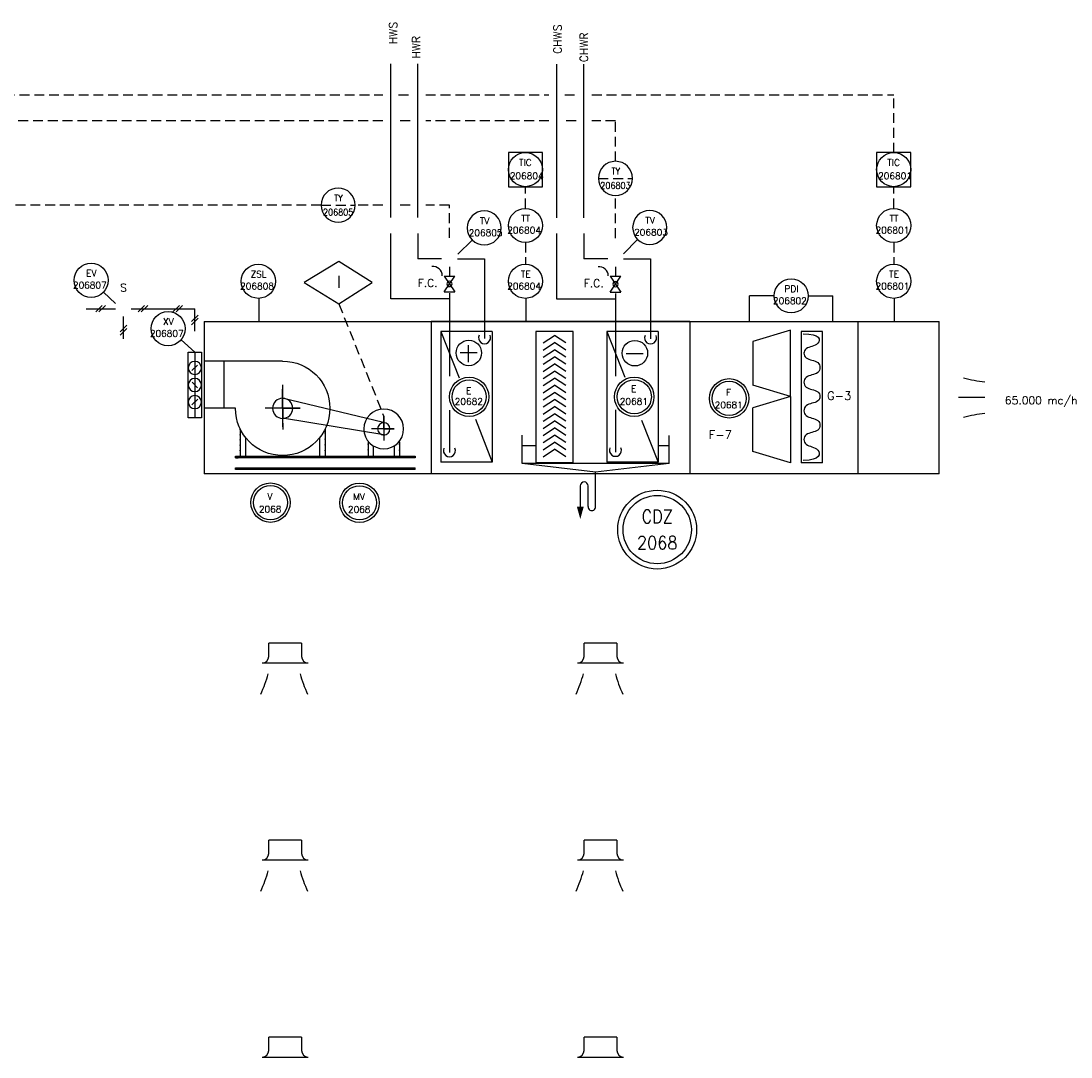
# Model space of a CAD drawing. Extents: x 115 to 1184, y 0 to 803.
# Tile 4 of 4: x 661 to 1061, y 409 to 803. Entities that reach past the tile are written whole.
import ezdxf
from ezdxf.enums import TextEntityAlignment as Align

# ---------------------------------------------------------------- set-up
doc = ezdxf.new("R2010")
doc.units = 0
doc.header["$LTSCALE"] = 15
doc.header["$MEASUREMENT"] = 0
doc.linetypes.add('HIDDEN', pattern=[0.375, 0.25, -0.125])
doc.layers.get('0').update_dxf_attribs({"linetype": 'CONTINUOUS'})
for name, color, linetype in [('CG', 7, 'CONTINUOUS'), ('PORTATA_ARIA', 7, 'CONTINUOUS'), ('SCHEMA', 7, 'CONTINUOUS'), ('STRUMENTI', 7, 'CONTINUOUS')]:
    doc.layers.add(name, color=color, linetype=linetype)
doc.styles.add('ROMANS', font='romans', dxfattribs={"height": 2.5})

# ---------------------------------------------------------------- blocks, each defined once
blk = doc.blocks.new('3')
at = {"color": 3}
for p, q in [((-14.72, 34.97), (5.23, 34.97)), ((0.24, 34.97), (0.24, 23)), ((5.23, 34.97), (5.23, 23)), ((-2.75, 23), (5.23, 23))]:
    blk.add_line(p, q, dxfattribs=at)
for p, q in [((-14.72, 23), (-14.72, 27.88)), ((-14.72, 27.88), (-14.72, 18.32)), ((-40.3, 19.38), (-14.62, 25.59)), ((-14.72, 23), (-19.17, 23)), ((-19.17, 23), (-10.25, 23)), ((-40.38, 17.76), (-40.38, 20.95)), ((-40.38, 20.95), (-40.38, 14.79)), ((-40.38, 16.23), (-14.71, 20.48)), ((-40.38, 17.76), (-43.06, 17.76)), ((-43.06, 17.76), (-37.24, 17.76)), ((-25.55, 17.81), (-25.55, 10.88)), ((-3.95, 17.81), (-3.95, 10.88)), ((-44.38, 14.53), (-44.38, 10.88)), ((-36.39, 14.66), (-36.39, 10.88)), ((-24.1, 15.38), (-24.1, 10.88)), ((-5.27, 15.51), (-5.27, 10.88)), ((-2.72, 10.88), (-48.37, 10.88)), ((-48.37, 10.88), (-48.37, 10.41)), ((-42.98, 13.3), (-42.98, 10.88)), ((-37.7, 13.3), (-37.7, 10.88)), ((-2.72, 10.41), (-2.72, 10.88)), ((-48.37, 10.41), (-2.72, 10.41)), ((-2.72, 10.41), (-3.4, 10.41)), ((-2.72, 7.9), (-48.37, 7.9)), ((-48.37, 7.44), (-48.37, 7.9)), ((-48.37, 7.44), (-2.72, 7.44)), ((-2.72, 7.44), (-2.72, 7.9))]:
    blk.add_line(p, q)
for centre, radius in [((-14.72, 23), 2.56), ((-40.38, 17.76), 5.04), ((-40.38, 17.76), 1.57)]:
    blk.add_circle(centre, radius)
blk.add_arc((-14.72, 23), 11.97, 90, 0, dxfattribs=at)
for p in [(-25.55, 16.66), (-3.95, 17.59), (-3.95, 16.28), (-44.38, 13.81), (-36.39, 13.9), (-25.55, 15.21), (-25.55, 13.77), (-3.95, 14.96), (-3.95, 13.64), (-44.38, 12.41), (-36.39, 12.45), (-25.55, 12.32), (-3.95, 12.32)]:
    blk.add_point(p)
blk = doc.blocks.new('CDZ')
at = {"color": 3, "linetype": 'CONTINUOUS'}
for radius in [7.5, 6.5]:
    blk.add_circle((0, 0), radius, dxfattribs=at)
at = {"color": 1, "linetype": 'CONTINUOUS', "style": 'ROMANS', "flags": 4}
blk.add_attdef('ETICHETTA', text='', height=2.5, dxfattribs=at).set_placement((-0.2, 1.05), align=Align.CENTER)
at = {"color": 1, "linetype": 'CONTINUOUS', "style": 'ROMANS'}
blk.add_attdef('VALORE', text='', height=2.5, dxfattribs=at).set_placement((-0.13, -3.77), align=Align.CENTER)
blk = doc.blocks.new('PDI')
at = {"color": 3}
blk.add_circle((0, 0), 6.5, dxfattribs=at)
at = {"color": 1, "style": 'ROMANS'}
blk.add_attdef('PRIMO', text='', height=2.5, dxfattribs=at).set_placement((0.01, 2.28), align=Align.MIDDLE)
at = {"color": 1, "style": 'ROMANS', "flags": 4}
blk.add_attdef('SECONDO', text='', height=2.5, dxfattribs=at).set_placement((-0.02, -2.25), align=Align.MIDDLE)
blk = doc.blocks.new('FILTRO')
at = {"color": 3}
for p, q in [((0, 17.5), (10, 14.5)), ((0, 0), (0, 17.5)), ((10, 14.5), (10, 3)), ((0, 0), (10, 3)), ((0, 0), (0, -17.5)), ((0, 0), (10, -3)), ((10, -14.5), (10, -3)), ((0, -17.5), (10, -14.5))]:
    blk.add_line(p, q, dxfattribs=at)
blk = doc.blocks.new('EQUIP_')
at = {"color": 3, "linetype": 'CONTINUOUS'}
for radius in [7.5, 6.5]:
    blk.add_circle((0, 0), radius, dxfattribs=at)
at = {"color": 7, "style": 'ROMANS', "flags": 1}
for tag, p in [('DESCRIZIONE', (7.5, -4)), ('POSIZIONE', (7.5, -4.25)), ('INGRESSI_DIGITALI_(DI)', (7.5, -4.5)), ('USCITE_DIGITALI_(DO)', (7.5, -4.75)), ('INGRESSI_ANALOGOCI_(AI)', (7.5, -5)), ('USCITE_ANALOGICHE_(AO)', (7.5, -5.25)), ('CONNESSIONE(DIA)/SEGNALE', (7.5, -5.5)), ('COSTRUTTORE', (7.5, -5.75)), ('MODELLO', (7.5, -6)), ('PORTATA', (7.5, -6.25)), ('PREVALENZA', (7.5, -6.5)), ('POTENZA', (7.5, -6.75)), ("CAPACITA'", (7.5, -7)), ("CAPACITA'_FILTRANTE", (7.5, -7.25)), ('NOTA1', (7.5, -7.5))]:
    blk.add_attdef(tag, p, '', height=0.1, dxfattribs=at)
blk = doc.blocks.new('BATT')
at = {"color": 3}
for p, q in [((0.08, 12.37), (-4.92, 12.37)), ((-4.92, 12.37), (-4.92, -12.63)), ((0.08, -12.63), (0.08, 12.37)), ((-4.92, -12.63), (0.08, -12.63))]:
    blk.add_line(p, q, dxfattribs=at)
at = {"color": 1}
blk.add_line((-2.42, 12.37), (-2.42, -12.63), dxfattribs=at)
at = {"color": 4, "linetype": 'CONTINUOUS'}
for p, q in [((-3.49, 7.42), (-1.32, 5.32)), ((-3.53, -5.58), (-1.29, -7.7))]:
    blk.add_line(p, q, dxfattribs=at)
at = {"color": 4}
blk.add_line((-3.48, -1.19), (-1.36, 0.93), dxfattribs=at)
at = {"color": 1}
for centre in [(-2.42, 6.37), (-2.42, -0.13), (-2.42, -6.63)]:
    blk.add_circle(centre, 2.5, dxfattribs=at)
blk = doc.blocks.new('A$C35045CC0')
at = {"layer": 'PORTATA_ARIA', "color": 0, "style": 'ROMANS', "flags": 4}
blk.add_attdef('PORTATA', text='', height=3, dxfattribs=at).set_placement((18.69, 4.2), align=Align.MIDDLE)
blk = doc.blocks.new('AO')
at = {"color": 3, "linetype": 'CONTINUOUS'}
for p, q in [((6.5, 13), (-6.5, 13)), ((-6.5, 13), (-6.5, 0)), ((6.5, 0), (6.5, 13)), ((-6.5, 0), (6.5, 0))]:
    blk.add_line(p, q, dxfattribs=at)
blk.add_circle((0, 6.5), 6.5, dxfattribs=at)
at = {"color": 1, "style": 'ROMANS', "flags": 4}
blk.add_attdef('PRIMO', text='', height=2.5, dxfattribs=at).set_placement((-0.02, 7.92), align=Align.CENTER)
at = {"color": 1, "linetype": 'CONTINUOUS', "style": 'ROMANS', "flags": 4}
blk.add_attdef('SECONDO', text='', height=2.5, dxfattribs=at).set_placement((0.49, 2.84), align=Align.CENTER)
blk = doc.blocks.new('FILTRO-')
at = {"color": 3, "linetype": 'CONTINUOUS'}
for p, q in [((10, 17.5), (0, 17.5)), ((0, 17.5), (0, -17.5)), ((10, -17.5), (10, 17.5)), ((0, -17.5), (10, -17.5))]:
    blk.add_line(p, q, dxfattribs=at)
at = {"color": 1, "linetype": 'CONTINUOUS'}
for p, q in [((2, 14.4), (5, 16.4)), ((2, 12.5), (5, 14.5)), ((8, 14.4), (5, 16.4)), ((8, 12.5), (5, 14.5)), ((2, 10.6), (5, 12.6)), ((8, 10.6), (5, 12.6)), ((2, 8.7), (5, 10.7)), ((2, 6.8), (5, 8.8)), ((8, 8.7), (5, 10.7)), ((8, 6.8), (5, 8.8)), ((2, 4.9), (5, 6.9)), ((8, 4.9), (5, 6.9)), ((2, 3), (5, 5)), ((2, 1.1), (5, 3.1)), ((8, 3), (5, 5)), ((8, 1.1), (5, 3.1)), ((2, -0.8), (5, 1.2)), ((8, -0.8), (5, 1.2)), ((2, -2.7), (5, -0.7)), ((2, -4.6), (5, -2.6)), ((8, -2.7), (5, -0.7)), ((8, -4.6), (5, -2.6)), ((2, -6.5), (5, -4.5)), ((8, -6.5), (5, -4.5)), ((2, -8.4), (5, -6.4)), ((2, -10.3), (5, -8.3)), ((8, -8.4), (5, -6.4)), ((8, -10.3), (5, -8.3)), ((2, -12.2), (5, -10.2)), ((8, -12.2), (5, -10.2)), ((2, -14.1), (5, -12.1)), ((2, -16), (5, -14)), ((8, -14.1), (5, -12.1)), ((8, -16), (5, -14))]:
    blk.add_line(p, q, dxfattribs=at)
blk = doc.blocks.new('VBA')
at = {"layer": 'CG', "color": 1}
for p, q in [((0, 2), (0, -2)), ((0, 2), (6, -2)), ((6, 2), (0, -2)), ((6, 2), (6, -2))]:
    blk.add_line(p, q, dxfattribs=at)
blk.add_circle((3, 0), 1, dxfattribs=at)
at = {"layer": 'CG', "color": 1, "style": 'ROMANS', "flags": 1}
blk.add_attdef('NULLO', text='', height=3, dxfattribs=at).set_placement((3.01, 2.92), align=Align.CENTER)
blk = doc.blocks.new('STRUM3_')
at = {"color": 3, "linetype": 'HIDDEN'}
blk.add_line((6.5, 0), (-6.5, 0), dxfattribs=at)
at = {"color": 3}
blk.add_circle((0, 0), 6.5, dxfattribs=at)
at = {"color": 1, "style": 'ROMANS', "width": 0.9}
blk.add_attdef('PRIMO', text='', height=2.5, dxfattribs=at).set_placement((0.1, 1.47), align=Align.CENTER)
at = {"color": 7, "style": 'ROMANS', "flags": 1}
for tag, p in [('DESCRIZIONE', (6.5, -4.5)), ('POSIZIONE', (6.5, -4.75)), ('CONNESSIONE/DIA', (6.5, -5)), ('RANGE', (6.5, -5.25)), ('COSTRUTTORE', (6.5, -5.5)), ('MODELLO', (6.5, -5.75)), ('INSTALLAZIONE', (6.5, -6)), ('NOTA1', (6.5, -6.25)), ('NOTA2', (6.5, -6.5))]:
    blk.add_attdef(tag, p, '', height=0.1, dxfattribs=at)
blk = doc.blocks.new('V2M_')

msp = doc.modelspace()

# ---------------------------------------------------------------- linework, layer by layer
at = {"color": 7, "linetype": 'CONTINUOUS'}
for p, q in [((801.71, 728.53), (801.71, 787.01)), ((812.06, 728.53), (812.06, 787.01)), ((864.92, 728.43), (864.92, 786.92)), ((875.26, 728.43), (875.26, 786.91)), ((801.71, 697.58), (801.71, 722.53)), ((812.05, 722.53), (812.05, 712.88)), ((864.92, 697.48), (864.92, 722.43)), ((875.25, 722.43), (875.25, 712.78)), ((821.09, 712.88), (812.05, 712.88)), ((827.09, 712.88), (837.41, 712.88)), ((837.41, 712.88), (837.41, 682.47)), ((884.29, 712.78), (875.25, 712.78)), ((890.29, 712.78), (900.61, 712.78)), ((900.61, 712.78), (900.61, 682.37)), ((824.05, 709.85), (824.05, 706.29)), ((887.25, 709.76), (887.25, 706.19)), ((781.96, 706.38), (781.96, 701.74)), ((824.05, 699.71), (824.05, 668.22)), ((887.25, 699.62), (887.25, 668.12)), ((751.47, 697.65), (751.47, 689.03)), ((824.05, 697.58), (801.71, 697.58)), ((853.13, 697.65), (853.13, 689.03)), ((887.25, 697.48), (864.92, 697.48)), ((938.23, 689.14), (938.23, 698.73)), ((970.03, 689.14), (970.03, 698.73)), ((993.31, 697.65), (993.31, 689.03)), ((760.58, 655.94), (760.58, 664.94)), ((824.05, 655.23), (824.05, 639.15)), ((887.25, 655.38), (887.25, 639.3)), ((879.68, 618.52), (879.68, 631.58)), ((873.86, 626.42), (873.86, 618.52)), ((876.84, 618.52), (876.84, 626.42))]:
    msp.add_line(p, q, dxfattribs=at)
at = {"color": 4, "linetype": 'HIDDEN'}
for p, q in [((587.32, 775.28), (798.71, 775.28)), ((804.71, 775.28), (809.06, 775.28)), ((815.06, 775.28), (861.92, 775.28)), ((867.92, 775.28), (872.26, 775.28)), ((878.26, 775.28), (993.16, 775.28)), ((993.16, 753.31), (993.16, 775.28)), ((798.71, 765.35), (619.26, 765.35)), ((809.06, 765.35), (804.71, 765.35)), ((861.92, 765.35), (815.06, 765.35)), ((872.26, 765.35), (867.92, 765.35)), ((887.25, 765.35), (878.26, 765.35)), ((887.25, 749.96), (887.25, 765.35)), ((852.98, 732.05), (852.98, 740.31)), ((993.16, 732.05), (993.16, 740.31)), ((887.25, 720.76), (887.25, 736.96)), ((775.2, 733.29), (593.82, 733.29)), ((798.71, 733.29), (788.2, 733.29)), ((809.06, 733.29), (804.71, 733.29)), ((824.05, 733.29), (815.06, 733.29)), ((824.05, 720.85), (824.05, 733.29)), ((852.98, 719.05), (852.98, 710.8)), ((993.16, 719.05), (993.16, 710.8)), ((781.96, 695.77), (799.07, 652.87)), ((760.58, 655.94), (760.58, 647.91))]:
    msp.add_line(p, q, dxfattribs=at)
at = {"color": 4}
for p, q in [((827.3, 714.61), (832.71, 720.01)), ((890.29, 714.78), (895.69, 720.19)), ((696.97, 695.86), (692.4, 700.19)), ((685.85, 693.86), (696.97, 693.86)), ((691.92, 695.11), (689.42, 692.61)), ((693.17, 695.11), (690.67, 692.61)), ((702.97, 693.86), (727.15, 693.86)), ((708.02, 695.11), (705.52, 692.61)), ((709.27, 695.11), (706.77, 692.61)), ((721.26, 695.11), (718.76, 692.61)), ((722.51, 695.11), (720.01, 692.61)), ((728.4, 691.45), (725.9, 688.95)), ((727.15, 685.32), (727.15, 693.86)), ((701.22, 687.57), (698.72, 685.07)), ((699.97, 682.44), (699.97, 690.86)), ((728.4, 690.2), (725.9, 687.7)), ((701.22, 686.32), (698.72, 683.82)), ((727.15, 677.32), (721.96, 682.02))]:
    msp.add_line(p, q, dxfattribs=at)
at = {"color": 3, "linetype": 'CONTINUOUS'}
for p, q in [((781.93, 711.81), (768.73, 703.77)), ((794.66, 703.77), (781.93, 711.81)), ((768.73, 703.77), (781.96, 695.77)), ((781.96, 695.77), (794.66, 703.77))]:
    msp.add_line(p, q, dxfattribs=at)
for p, q in [((947.63, 698.73), (938.23, 698.73)), ((960.63, 698.73), (970.03, 698.73)), ((1027.84, 660), (1017.8, 660)), ((851.74, 641.83), (856.92, 641.83)), ((851.74, 634.9), (851.74, 641.83)), ((903.87, 641.83), (907.59, 641.83)), ((907.67, 634.9), (907.67, 641.7)), ((879.69, 631.58), (851.68, 634.89)), ((907.67, 634.9), (851.74, 634.9)), ((907.67, 634.9), (879.69, 631.58)), ((907.67, 634.9), (879.71, 634.9)), ((752.79, 559), (770.29, 559)), ((752.79, 559), (752.79, 559)), ((770.29, 559), (770.29, 559)), ((872.79, 559), (872.79, 559)), ((872.79, 559), (890.29, 559)), ((890.29, 559), (890.29, 559)), ((752.79, 484), (752.79, 484)), ((752.79, 484), (770.29, 484)), ((770.29, 484), (770.29, 484)), ((872.79, 484), (890.29, 484)), ((872.79, 484), (872.79, 484)), ((890.29, 484), (890.29, 484)), ((752.79, 409), (752.79, 409)), ((752.79, 409), (770.29, 409)), ((770.29, 409), (770.29, 409)), ((872.79, 409), (890.29, 409)), ((872.79, 409), (872.79, 409)), ((890.29, 409), (890.29, 409))]:
    msp.add_line(p, q)
at = {"color": 6}
for p, q in [((730.65, 689.03), (730.65, 630.97)), ((730.65, 689.03), (1010.41, 689.03)), ((817.12, 689.03), (817.12, 630.97)), ((915.49, 689.03), (817.12, 689.03)), ((817.12, 689.03), (915.49, 689.03)), ((817.12, 689.03), (817.12, 630.97)), ((915.49, 689.03), (915.49, 630.97)), ((915.49, 689.03), (915.49, 630.97)), ((979.43, 689.03), (979.43, 630.97)), ((1010.41, 630.97), (1010.41, 689.03)), ((1010.41, 630.97), (730.65, 630.97)), ((915.49, 630.97), (817.12, 630.97))]:
    msp.add_line(p, q, dxfattribs=at)
at = {"color": 1}
for p, q in [((820.76, 685.22), (827.71, 667.54)), ((883.96, 685.12), (890.76, 667.83)), ((833.91, 651.77), (840.32, 635.48)), ((897.2, 651.44), (903.52, 635.39))]:
    msp.add_line(p, q, dxfattribs=at)
at = {"color": 3}
for p, q in [((820.76, 685.22), (820.76, 635.48)), ((840.32, 685.22), (820.76, 685.22)), ((840.32, 685.22), (840.32, 635.48)), ((883.96, 685.12), (883.96, 635.39)), ((903.52, 685.12), (883.96, 685.12)), ((903.52, 685.12), (903.52, 635.39)), ((957.88, 685.23), (957.88, 635.23)), ((966.01, 685.23), (957.88, 685.23)), ((966.01, 635.23), (966.01, 685.23)), ((840.32, 635.48), (820.76, 635.48)), ((903.52, 635.39), (883.96, 635.39)), ((966.01, 635.23), (957.88, 635.23))]:
    msp.add_line(p, q, dxfattribs=at)
at = {"color": 7}
for p, q in [((831.35, 673.49), (831.35, 680.01)), ((834.61, 677.02), (828.09, 677.02)), ((897.81, 676.65), (891.29, 676.65)), ((851.74, 641.83), (851.74, 645.69)), ((907.67, 641.7), (907.67, 645.59))]:
    msp.add_line(p, q, dxfattribs=at)
msp.add_lwpolyline([(958.63, 684.31), (960.85, 684.21), (962.5, 683.92), (963.65, 683.49), (964.37, 682.96), (964.72, 682.37), (964.78, 681.77), (964.59, 681.19), (964.24, 680.69), (963.78, 680.29), (963.24, 679.98), (962.65, 679.73), (962.03, 679.53), (961.42, 679.33), (960.83, 679.14), (960.29, 678.9), (959.82, 678.61), (959.46, 678.25), (959.2, 677.83), (959.05, 677.36), (959, 676.88), (959.05, 676.39), (959.2, 675.92), (959.46, 675.5), (959.82, 675.14), (960.29, 674.85), (960.83, 674.62), (961.42, 674.43), (962.03, 674.26), (962.65, 674.08), (963.24, 673.88), (963.78, 673.64), (964.24, 673.33), (964.61, 672.93), (964.86, 672.47), (965.02, 671.97), (965.07, 671.45), (965.02, 670.92), (964.86, 670.42), (964.61, 669.96), (964.24, 669.56), (963.78, 669.25), (963.24, 669.01), (962.65, 668.8), (962.03, 668.63), (961.42, 668.45), (960.83, 668.25), (960.29, 668.01), (959.82, 667.7), (959.46, 667.32), (959.2, 666.87), (959.05, 666.38), (959, 665.87), (959.05, 665.35), (959.2, 664.86), (959.46, 664.41), (959.82, 664.03), (960.29, 663.72), (960.83, 663.48), (961.42, 663.29), (962.03, 663.11), (962.65, 662.94), (963.24, 662.75), (963.78, 662.52), (964.24, 662.23), (964.61, 661.87), (964.86, 661.44), (965.02, 660.97), (965.07, 660.48), (965.02, 659.99), (964.86, 659.52), (964.61, 659.09), (964.24, 658.73), (963.78, 658.43), (963.24, 658.2), (962.65, 658.01), (962.03, 657.84), (961.42, 657.67), (960.83, 657.47), (960.29, 657.22), (959.82, 656.91), (959.46, 656.52), (959.2, 656.06), (959.05, 655.55), (959, 655.03), (959.05, 654.5), (959.2, 654), (959.46, 653.54), (959.82, 653.15), (960.29, 652.83), (960.83, 652.59), (961.42, 652.39), (962.03, 652.21), (962.65, 652.03), (963.24, 651.84), (963.78, 651.6), (964.24, 651.3), (964.61, 650.92), (964.86, 650.48), (965.02, 650), (965.07, 649.49), (965.02, 648.99), (964.86, 648.5), (964.61, 648.06), (964.24, 647.68), (963.78, 647.38), (963.24, 647.14), (962.65, 646.95), (962.03, 646.78), (961.42, 646.6), (960.83, 646.41), (960.29, 646.17), (959.82, 645.87), (959.46, 645.49), (959.2, 645.05), (959.05, 644.57), (959, 644.06), (959.05, 643.56), (959.2, 643.07), (959.46, 642.63), (959.82, 642.25), (960.29, 641.95), (960.83, 641.71), (961.42, 641.5), (962.03, 641.3), (962.65, 641.07), (963.24, 640.81), (963.78, 640.47), (964.24, 640.03), (964.6, 639.48), (964.78, 638.86), (964.73, 638.21), (964.38, 637.57), (963.67, 636.99), (962.53, 636.52), (960.91, 636.2), (958.72, 636.09)], dxfattribs=at)
at = {"color": 1}
for centre in [(831.44, 677.02), (894.64, 676.92)]:
    msp.add_circle(centre, 4.85, dxfattribs=at)
for centre, radius, start, end in [((817.82, 706.41), 3.5, 0.2777, 96.8579), ((881.02, 706.32), 3.5, 0.2777, 96.8579), ((837.41, 682.82), 2.29, 155.7699, 24.2301), ((900.61, 682.73), 2.29, 155.7699, 24.2301), ((1032.05, 713.88), 48, 255.0713, 264.9653), ((1032.05, 606.12), 48, 95.0347, 104.9287), ((824.05, 639.8), 2.29, 155.7699, 24.2301), ((887.25, 639.95), 2.29, 155.7699, 24.2301), ((752.79, 561.5), 2.5, 270, 0), ((770.29, 561.5), 2.5, 180, 270), ((872.79, 561.5), 2.5, 270, 0), ((890.29, 561.5), 2.5, 180, 270), ((708.73, 567.36), 48, 335.0713, 344.9653), ((813.57, 567.36), 48, 195.0347, 204.9287), ((828.73, 567.36), 48, 335.0713, 344.9653), ((933.57, 567.36), 48, 195.0347, 204.9287), ((752.79, 486.5), 2.5, 270, 0), ((770.29, 486.5), 2.5, 180, 270), ((872.79, 486.5), 2.5, 270, 0), ((890.29, 486.5), 2.5, 180, 270), ((708.73, 492.36), 48, 335.0713, 344.9653), ((813.57, 492.36), 48, 195.0347, 204.9287), ((828.73, 492.36), 48, 335.0713, 344.9653), ((933.57, 492.36), 48, 195.0347, 204.9287), ((752.79, 411.5), 2.5, 270, 0), ((770.29, 411.5), 2.5, 180, 270), ((872.79, 411.5), 2.5, 270, 0), ((890.29, 411.5), 2.5, 180, 270)]:
    msp.add_arc(centre, radius, start, end)
at = {"color": 7, "linetype": 'CONTINUOUS'}
for centre, radius, start, end in [((875.35, 626.4), 1.49, 0.4311, 179.2162), ((878.26, 618.42), 1.42, 175.6422, 3.9197)]:
    msp.add_arc(centre, radius, start, end, dxfattribs=at)
msp.add_solid([(873.86, 613.76), (872.54, 618.54), (875.18, 618.54)], dxfattribs=at)
at = {"layer": 'SCHEMA'}
for p, q in [((767.79, 566.5), (755.29, 566.5)), ((755.29, 561.5), (755.29, 566.5)), ((767.79, 566.5), (767.79, 561.5)), ((875.29, 561.5), (875.29, 566.5)), ((887.79, 566.5), (875.29, 566.5)), ((887.79, 566.5), (887.79, 561.5)), ((755.29, 486.5), (755.29, 491.5)), ((767.79, 491.5), (755.29, 491.5)), ((767.79, 491.5), (767.79, 486.5)), ((887.79, 491.5), (875.29, 491.5)), ((875.29, 486.5), (875.29, 491.5)), ((887.79, 491.5), (887.79, 486.5)), ((755.29, 411.5), (755.29, 416.5)), ((767.79, 416.5), (755.29, 416.5)), ((767.79, 416.5), (767.79, 411.5)), ((887.79, 416.5), (875.29, 416.5)), ((875.29, 411.5), (875.29, 416.5)), ((887.79, 416.5), (887.79, 411.5))]:
    msp.add_line(p, q, dxfattribs=at)

# ---------------------------------------------------------------- block references
ref = msp.add_blockref('V2M_', (699.97, 693.86))
ref.add_attrib('TAG', 'S', dxfattribs={"color": 1, "height": 3, "style": 'ROMANS'}).set_placement((699.97, 701.86), align=Align.MIDDLE)
at = {"layer": 'STRUMENTI', "color": 7, "linetype": 'CONTINUOUS'}
for p, values in [((852.98, 740.31), {'SECONDO': '206804', 'PRIMO': 'TIC'}), ((993.16, 740.31), {'SECONDO': '206801', 'PRIMO': 'TIC'})]:
    msp.add_blockref('AO', p, dxfattribs=at).add_auto_attribs(values)
at = {"layer": 'STRUMENTI'}
ref = msp.add_blockref('STRUM3_', (887.25, 743.46), dxfattribs=dict(at, xscale=-1))
ref.add_attrib('PRIMO', 'TY', dxfattribs={"layer": '0', "color": 1, "height": 2.5, "style": 'ROMANS', "width": 0.9}).set_placement((887.37, 744.93), align=Align.CENTER)
ref.add_attrib('SECONDO', '206803', dxfattribs={"layer": '0', "color": 1, "height": 2.5, "style": 'ROMANS', "width": 0.9}).set_placement((887.25, 740.74), align=Align.MIDDLE)
ref = msp.add_blockref('STRUM3_', (781.7, 733.29), dxfattribs=dict(at, xscale=-1))
ref.add_attrib('PRIMO', 'TY', dxfattribs={"layer": '0', "color": 1, "height": 2.5, "style": 'ROMANS', "width": 0.9}).set_placement((781.82, 734.76), align=Align.CENTER)
ref.add_attrib('SECONDO', '206805', dxfattribs={"layer": '0', "color": 1, "height": 2.5, "style": 'ROMANS', "width": 0.9}).set_placement((781.7, 730.57), align=Align.MIDDLE)
ref = msp.add_blockref('PDI', (852.98, 725.55), dxfattribs=at)
ref.add_attrib('PRIMO', 'TT', dxfattribs={"layer": 'CG', "color": 1, "height": 2.5, "style": 'ROMANS', "flags": 4}).set_placement((853.07, 727.02), align=Align.CENTER)
ref.add_attrib('SECONDO', '206804', dxfattribs={"layer": 'CG', "color": 1, "height": 2.5, "style": 'ROMANS', "flags": 4}).set_placement((852.48, 723.71), align=Align.MIDDLE)
ref = msp.add_blockref('PDI', (993.16, 725.55), dxfattribs=at)
ref.add_attrib('PRIMO', 'TT', dxfattribs={"layer": 'CG', "color": 1, "height": 2.5, "style": 'ROMANS', "flags": 4}).set_placement((993.25, 727.02), align=Align.CENTER)
ref.add_attrib('SECONDO', '206801', dxfattribs={"layer": 'CG', "color": 1, "height": 2.5, "style": 'ROMANS', "flags": 4}).set_placement((992.66, 723.71), align=Align.MIDDLE)
ref = msp.add_blockref('PDI', (837.3, 724.61), dxfattribs=dict(at, xscale=-1))
ref.add_attrib('PRIMO', 'TV', dxfattribs={"layer": 'CG', "color": 1, "height": 2.5, "style": 'ROMANS', "flags": 4}).set_placement((837.45, 726.08), align=Align.CENTER)
ref.add_attrib('SECONDO', '206805', dxfattribs={"layer": 'CG', "color": 1, "height": 2.5, "style": 'ROMANS', "flags": 4}).set_placement((837.81, 722.77), align=Align.MIDDLE)
ref = msp.add_blockref('PDI', (900.29, 724.78), dxfattribs=dict(at, xscale=-1))
ref.add_attrib('PRIMO', 'TV', dxfattribs={"layer": 'CG', "color": 1, "height": 2.5, "style": 'ROMANS', "flags": 4}).set_placement((900.43, 726.25), align=Align.CENTER)
ref.add_attrib('SECONDO', '206803', dxfattribs={"layer": 'CG', "color": 1, "height": 2.5, "style": 'ROMANS', "flags": 4}).set_placement((900.79, 722.94), align=Align.MIDDLE)
ref = msp.add_blockref('PDI', (687.69, 704.66), dxfattribs=at)
ref.add_attrib('PRIMO', 'EV', dxfattribs={"layer": 'CG', "color": 1, "height": 2.5, "style": 'ROMANS', "flags": 4}).set_placement((687.78, 706.13), align=Align.CENTER)
ref.add_attrib('SECONDO', '206807', dxfattribs={"layer": 'CG', "color": 1, "height": 2.5, "style": 'ROMANS', "flags": 4}).set_placement((687.18, 702.82), align=Align.MIDDLE)
ref = msp.add_blockref('PDI', (751.32, 704.3), dxfattribs=at)
ref.add_attrib('PRIMO', 'ZSL', dxfattribs={"layer": 'CG', "color": 1, "height": 2.5, "style": 'ROMANS', "flags": 4}).set_placement((751.41, 705.77), align=Align.CENTER)
ref.add_attrib('SECONDO', '206808', dxfattribs={"layer": 'CG', "color": 1, "height": 2.5, "style": 'ROMANS', "flags": 4}).set_placement((750.82, 702.46), align=Align.MIDDLE)
ref = msp.add_blockref('PDI', (852.98, 704.3), dxfattribs=at)
ref.add_attrib('PRIMO', 'TE', dxfattribs={"layer": 'CG', "color": 1, "height": 2.5, "style": 'ROMANS', "flags": 4}).set_placement((853.07, 705.77), align=Align.CENTER)
ref.add_attrib('SECONDO', '206804', dxfattribs={"layer": 'CG', "color": 1, "height": 2.5, "style": 'ROMANS', "flags": 4}).set_placement((852.48, 702.46), align=Align.MIDDLE)
ref = msp.add_blockref('PDI', (993.16, 704.3), dxfattribs=at)
ref.add_attrib('PRIMO', 'TE', dxfattribs={"layer": 'CG', "color": 1, "height": 2.5, "style": 'ROMANS', "flags": 4}).set_placement((993.25, 705.77), align=Align.CENTER)
ref.add_attrib('SECONDO', '206801', dxfattribs={"layer": 'CG', "color": 1, "height": 2.5, "style": 'ROMANS', "flags": 4}).set_placement((992.66, 702.46), align=Align.MIDDLE)
at = {"layer": 'STRUMENTI', "xscale": -1, "rotation": 90}
for p in [(824.05, 706.29), (887.25, 706.19)]:
    msp.add_blockref('VBA', p, dxfattribs=at)
at = {"layer": 'STRUMENTI'}
ref = msp.add_blockref('PDI', (954.13, 698.73), dxfattribs=at)
ref.add_attrib('PRIMO', 'PDI', dxfattribs={"layer": 'CG', "color": 1, "height": 2.5, "style": 'ROMANS', "flags": 4}).set_placement((954.23, 700.2), align=Align.CENTER)
ref.add_attrib('SECONDO', '206802', dxfattribs={"layer": 'CG', "color": 1, "height": 2.5, "style": 'ROMANS', "flags": 4}).set_placement((953.63, 696.89), align=Align.MIDDLE)
ref = msp.add_blockref('PDI', (716.97, 686.26), dxfattribs=at)
ref.add_attrib('PRIMO', 'XV', dxfattribs={"layer": 'CG', "color": 1, "height": 2.5, "style": 'ROMANS', "flags": 4}).set_placement((717.07, 687.73), align=Align.CENTER)
ref.add_attrib('SECONDO', '206807', dxfattribs={"layer": 'CG', "color": 1, "height": 2.5, "style": 'ROMANS', "flags": 4}).set_placement((716.47, 684.42), align=Align.MIDDLE)
at = {"layer": 'STRUMENTI', "xscale": 1.425267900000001, "yscale": 1.425267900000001, "zscale": 1.4252679}
msp.add_blockref('FILTRO-', (856.92, 660.29), dxfattribs=at)
at = {"layer": 'STRUMENTI', "color": 7, "xscale": -1.439999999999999, "yscale": 1.440000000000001, "zscale": 1.44}
msp.add_blockref('FILTRO', (953.88, 660.43), dxfattribs=at)
at = {"layer": 'STRUMENTI', "color": 7, "xscale": -1}
msp.add_blockref('BATT', (724.73, 664.95), dxfattribs=at)
at = {"layer": 'STRUMENTI', "color": 7, "linetype": 'CONTINUOUS', "xscale": -1.500000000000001, "yscale": 1.5, "zscale": 1.5}
msp.add_blockref('3', (738.49, 621.44), dxfattribs=at)
at = {"layer": 'STRUMENTI'}
ref = msp.add_blockref('CDZ', (831.56, 660.31), dxfattribs=at)
ref.add_attrib('ETICHETTA', 'E', dxfattribs={"layer": 'CG', "color": 1, "linetype": 'CONTINUOUS', "height": 2.5, "style": 'ROMANS', "flags": 4}).set_placement((831.36, 661.36), align=Align.CENTER)
ref.add_attrib('VALORE', '20682', dxfattribs={"layer": 'CG', "color": 1, "linetype": 'CONTINUOUS', "height": 2.5, "style": 'ROMANS'}).set_placement((831.43, 656.54), align=Align.BOTTOM_CENTER)
ref = msp.add_blockref('CDZ', (894.4, 660.34), dxfattribs=at)
ref.add_attrib('ETICHETTA', 'E', dxfattribs={"layer": 'CG', "color": 1, "linetype": 'CONTINUOUS', "height": 2.5, "style": 'ROMANS', "flags": 4}).set_placement((894.19, 661.39), align=Align.BOTTOM_CENTER)
ref.add_attrib('VALORE', '20681', dxfattribs={"layer": 'CG', "color": 1, "linetype": 'CONTINUOUS', "height": 2.5, "style": 'ROMANS'}).set_placement((894.26, 656.57), align=Align.BOTTOM_CENTER)
ref = msp.add_blockref('CDZ', (930.49, 659.73), dxfattribs=at)
ref.add_attrib('ETICHETTA', 'F', dxfattribs={"layer": 'CG', "color": 1, "linetype": 'CONTINUOUS', "height": 2.5, "style": 'ROMANS', "flags": 4}).set_placement((930.29, 660.78), align=Align.CENTER)
ref.add_attrib('VALORE', '20681', dxfattribs={"layer": 'CG', "color": 1, "linetype": 'CONTINUOUS', "height": 2.5, "style": 'ROMANS'}).set_placement((930.35, 655.96), align=Align.CENTER)
msp.add_blockref('A$C35045CC0', (1030.58, 654.56), dxfattribs=at).add_auto_attribs({'PORTATA': '65.000 mc/h'})
ref = msp.add_blockref('CDZ', (755.95, 620.03), dxfattribs=at)
ref.add_attrib('ETICHETTA', 'V', dxfattribs={"layer": 'CG', "color": 1, "linetype": 'CONTINUOUS', "height": 2.5, "style": 'ROMANS', "flags": 4}).set_placement((755.75, 621.08), align=Align.CENTER)
ref.add_attrib('VALORE', '2068', dxfattribs={"layer": 'CG', "color": 1, "linetype": 'CONTINUOUS', "height": 2.5, "style": 'ROMANS'}).set_placement((755.82, 616.25), align=Align.CENTER)
ref = msp.add_blockref('CDZ', (789.84, 619.98), dxfattribs=at)
ref.add_attrib('ETICHETTA', 'MV', dxfattribs={"layer": 'CG', "color": 1, "linetype": 'CONTINUOUS', "height": 2.5, "style": 'ROMANS', "flags": 4}).set_placement((789.63, 621.04), align=Align.CENTER)
ref.add_attrib('VALORE', '2068', dxfattribs={"layer": 'CG', "color": 1, "linetype": 'CONTINUOUS', "height": 2.5, "style": 'ROMANS'}).set_placement((789.7, 616.21), align=Align.CENTER)
ref = msp.add_blockref('EQUIP_', (903.13, 609.76), dxfattribs=dict(at, xscale=2, yscale=2, zscale=2))
ref.add_attrib('ETICHETTA', 'CDZ', dxfattribs={"layer": '0', "color": 1, "linetype": 'CONTINUOUS', "height": 5, "style": 'ROMANS', "width": 0.9}).set_placement((903.13, 614.76), align=Align.MIDDLE)
ref.add_attrib('VALORE', '2068', dxfattribs={"layer": '0', "color": 1, "linetype": 'CONTINUOUS', "height": 5, "style": 'ROMANS', "width": 0.9}).set_placement((903.13, 604.76), align=Align.MIDDLE)

# ---------------------------------------------------------------- texts
at = {"style": 'ROMANS'}
for p in [(811.98, 702.16), (875.18, 702.07)]:
    msp.add_text('F.C.', height=3, dxfattribs=at).set_placement(p)
at = {"color": 7, "linetype": 'CONTINUOUS', "style": 'ROMANS'}
for s, p in [('G-3', (967.82, 659.12)), ('F-7', (922.79, 644.27))]:
    msp.add_text(s, height=3.2, dxfattribs=at).set_placement(p)
at = {"layer": 'SCHEMA', "color": 7, "style": 'ROMANS'}
for s, p in [('HWS', (804.13, 794.54)), ('CHWS', (866.7, 790.83)), ('CHWR', (876.74, 787.7)), ('HWR', (812.91, 789.06))]:
    msp.add_text(s, height=3, rotation=90, dxfattribs=at).set_placement(p)

doc.saveas('drawing.dxf')
